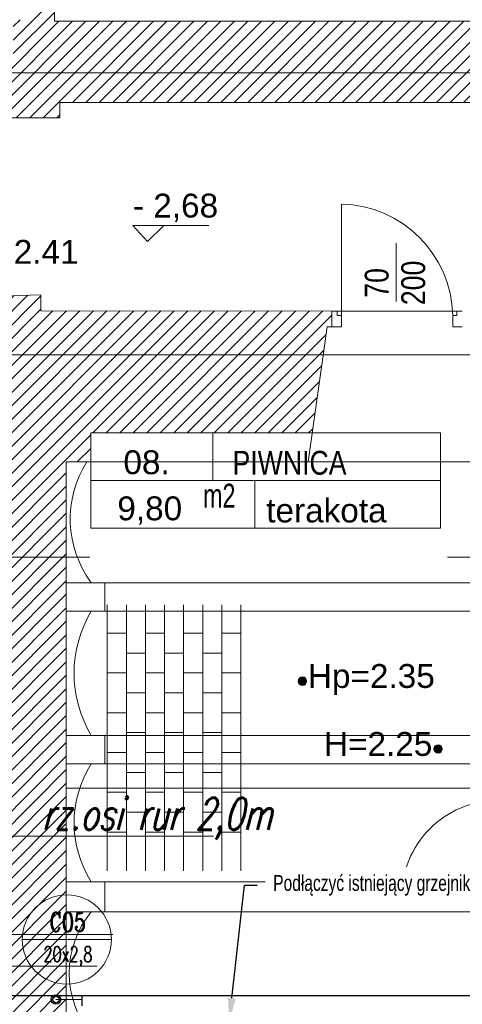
# Model space of a CAD drawing. Header units: millimetres. Extents: x -573548 to 674770, y -210017 to -47794.
# Tile 78 of 234: x 89544 to 92327, y -104339 to -98148. Entities that reach past the tile are written whole.
import ezdxf
from ezdxf import colors
from ezdxf.entities.mleader import LeaderData, LeaderLine
from ezdxf.enums import TextEntityAlignment as Align
from ezdxf.lldxf.tags import DXFTag
from ezdxf.math import Vec2, Vec3

# ---------------------------------------------------------------- set-up
doc = ezdxf.new("R2010")
doc.units = ezdxf.units.MM
doc.layers.add('__S_WM_OPIS', color=151, linetype='Continuous')
for name, color, linetype, lineweight in [('_S_CO_OPIS_PION', 7, 'Continuous', 13), ('A.02 RZUT PIWNICY_is$0$A-DRZWI_Nr_pióra__9', 8, 'Continuous', 9), ('A.02 RZUT PIWNICY_is$0$A-OPISY-2_Nr_pióra__2', 8, 'Continuous', 9), ('A.02 RZUT PIWNICY_is$0$A-OPISY-3_Nr_pióra__6', 8, 'Continuous', 9), ('A.02 RZUT PIWNICY_is$0$A-WYSOKOSCI_Nr_pióra__7', 8, 'Continuous', 9), ('A.02 RZUT PIWNICY_is$0$DIM MALY_Nr_pióra__8', 8, 'Continuous', 9), ('A.02 RZUT PIWNICY_is$0$DRZWI_Nr_pióra__41', 8, 'Continuous', 9), ('A.02 RZUT PIWNICY_is$0$HATCH_Nr_pióra__18', 8, 'Continuous', 9), ('A.02 RZUT PIWNICY_is$0$Koty_Nr_pióra__1', 8, 'Continuous', 9), ('A.02 RZUT PIWNICY_is$0$Koty_Nr_pióra__61', 8, 'Continuous', 9), ('A.02 RZUT PIWNICY_is$0$linia nadproza_Nr_pióra__1', 8, 'Continuous', 9), ('A.02 RZUT PIWNICY_is$0$opisy inne_Nr_pióra__1', 8, 'Continuous', 9), ('A.02 RZUT PIWNICY_is$0$POSADZKI_Nr_pióra__18', 8, 'Continuous', 9), ('A.02 RZUT PIWNICY_is$0$strop_cieniej_Nr_pióra__1', 8, 'Continuous', 9), ('A.02 RZUT PIWNICY_is$0$strop_Nr_pióra__1', 8, 'Continuous', 9), ('A.02 RZUT PIWNICY_is$0$Structural - Bearing_Nr_pióra__21', 8, 'Continuous', 9), ('A.02 RZUT PIWNICY_is$0$Structural - Grid', 8, 'Continuous', 9), ('A.02 RZUT PIWNICY_is$0$Structural - Grid_Nr_pióra__17', 8, 'Continuous', 9), ('FLUID-Zasilanie', 7, 'Continuous', 30), ('GB - OPISY', 7, 'Continuous', 13), ('IS_Przyłącza_o.p._Powrót', 142, 'DASH', 18)]:
    doc.layers.add(name, color=color, linetype=linetype, lineweight=lineweight)
doc.layers.add('IS_Zasilanie', color=1, linetype='SOLID', lineweight=30, true_color=0xff0000)
doc.styles.add('A.02 RZUT PIWNICY_is$0$STYL_AUTOMATYCZNY_1', font='arial.ttf')
doc.styles.add('A.02 RZUT PIWNICY_is$0$STYL_AUTOMATYCZNY_4', font='arial.ttf', dxfattribs={"width": 0.8})
doc.styles.add('A.02 RZUT PIWNICY_is$0$STYL_AUTOMATYCZNY_5', font='arial.ttf', dxfattribs={"width": 0.7})
doc.styles.add('JOLA_S', font='romans.shx', dxfattribs={"width": 0.7, "oblique": 15})
doc.styles.add('JOLARD', font='complex.shx', dxfattribs={"width": 0.7})
doc.styles.add('WĄSKI 2', font='arial.ttf', dxfattribs={"width": 0.7})
tags = doc.linetypes.add('DASH', pattern=[15, 10, -5]).pattern_tags.tags
tags[6:7] = [DXFTag(74, 4), DXFTag(75, 0), DXFTag(340, '0'), DXFTag(46, 0.0), DXFTag(50, 0.0), DXFTag(44, 0.0), DXFTag(45, 0.0)]
tags[4:5] = [DXFTag(74, 4), DXFTag(75, 0), DXFTag(340, '0'), DXFTag(46, 0.0), DXFTag(50, 0.0), DXFTag(44, 0.0), DXFTag(45, 0.0)]
tags = doc.linetypes.add('SOLID', pattern=[10, 10, 0]).pattern_tags.tags
tags[6:7] = [DXFTag(74, 4), DXFTag(75, 0), DXFTag(340, '0'), DXFTag(46, 0.0), DXFTag(50, 0.0), DXFTag(44, 0.0), DXFTag(45, 0.0)]
tags[4:5] = [DXFTag(74, 4), DXFTag(75, 0), DXFTag(340, '0'), DXFTag(46, 0.0), DXFTag(50, 0.0), DXFTag(44, 0.0), DXFTag(45, 0.0)]
pattern_1 = [(45, (0, 0), (-42.426407, 42.426407), [])]

# ---------------------------------------------------------------- blocks, each defined once
blk = doc.blocks.new('A.02 RZUT PIWNICY_is$0$Standardowy znacznik osi_3')
at = {"layer": 'A.02 RZUT PIWNICY_is$0$Structural - Grid_Nr_pióra__17'}
blk.add_line((2962.2, 0), (40906.6, 0), dxfattribs=at)
at = {"layer": 'A.02 RZUT PIWNICY_is$0$Structural - Grid_Nr_pióra__17', "style": 'A.02 RZUT PIWNICY_is$0$STYL_AUTOMATYCZNY_1'}
for tag, p in [('AC_MarkerText_1_0', (-250, -335)), ('AC_MarkerText_1_1', (44118.7, -335))]:
    blk.add_attdef(tag, text='', height=350, rotation=180, dxfattribs=at).set_placement(p, align=Align.TOP_CENTER)
blk = doc.blocks.new('A.02 RZUT PIWNICY_is$0$Standardowy znacznik osi_4')
at = {"layer": 'A.02 RZUT PIWNICY_is$0$Structural - Grid_Nr_pióra__17'}
blk.add_line((1000, 0), (42868.7, 0), dxfattribs=at)
at = {"layer": 'A.02 RZUT PIWNICY_is$0$Structural - Grid_Nr_pióra__17', "style": 'A.02 RZUT PIWNICY_is$0$STYL_AUTOMATYCZNY_1'}
for tag, p in [('AC_MarkerText_1_0', (-250, -335)), ('AC_MarkerText_1_1', (44118.7, -335))]:
    blk.add_attdef(tag, text='', height=350, rotation=180, dxfattribs=at).set_placement(p, align=Align.TOP_CENTER)
blk = doc.blocks.new('A.02 RZUT PIWNICY_is')
at = {"layer": 'A.02 RZUT PIWNICY_is$0$A-WYSOKOSCI_Nr_pióra__7'}
for points in [[(91918.2, -102307.8, 1), (91864.8, -102307.8, 1)], [(92771.6, -102733.8, 1), (92718.2, -102733.8, 1)]]:
    blk.add_hatch(color=256, dxfattribs=at).paths.add_polyline_path(points)
at = {"layer": 'A.02 RZUT PIWNICY_is$0$HATCH_Nr_pióra__18'}
h = blk.add_hatch(dxfattribs=at)
h.set_pattern_fill('Common_Brick_0001', color=256, style=0, pattern_type=2)
h.set_pattern_definition(pattern_1)
h.paths.add_polyline_path([(90073.4, -98148.1), (90073.4, -98428.1), (89933.4, -98428.1), (89933.4, -98161.4), (89933.4, -98148.1), (89372.3, -98148.1), (89357.3, -98658.1), (89457.3, -98658.1), (89457.3, -98766.1), (90367.3, -98766.1), (90367.3, -98668.1), (94952.3, -98668.1), (94952.3, -98158.1), (90332.4, -98158.1), (90332.4, -97048.1), (90202.4, -97048.1), (90202.4, -98148.1)])
h = blk.add_hatch(dxfattribs=at)
h.set_pattern_fill('Common_Brick_0001', color=256, style=0, pattern_type=2)
h.set_pattern_definition(pattern_1)
h.paths.add_polyline_path([(89197.1, -104413.1), (89177.3, -105255.8), (89177.3, -105405.8), (89177.3, -105471.8), (89177.3, -105578.2), (90487.3, -105578.2), (90487.3, -105471.9), (90487.3, -105255.8), (90407.3, -104600.2), (90407.3, -104100.2), (90407.3, -103900.2), (90407.3, -101528.1), (90407.3, -100928.1), (90560.7, -100928.1), (90560.7, -100745.8), (91953, -100745.8), (92047.3, -100080.1), (92076.9, -100080.1), (92076.9, -99980.1), (90247.3, -99978.1), (90247.3, -99878.1), (89347.3, -99908.1), (89347.3, -100028.1), (89257.3, -100028.1), (89257.3, -100933.1), (89547.3, -100933.1), (89525.3, -101528.1), (89508, -101998.7), (89956.3, -101998.7), (89956.3, -102598.7), (89485.9, -102598.7), (89477.3, -102833.1), (89397.3, -102833.1), (89397.3, -102933.1), (89473.6, -102933.1), (89464.1, -103900.2), (89462.1, -104100.2), (89459, -104413.1), (89459, -104413.2)])
at = {"layer": 'A.02 RZUT PIWNICY_is$0$A-DRZWI_Nr_pióra__9'}
blk.add_line((92482.4, -99920.1), (92482.4, -99554.1), dxfattribs=at)
for points in [[(92137.3, -100007.2), (92137.5, -99307.2, -0.400852), (92837.3, -100007.1)], [(93118.8, -103668.1), (92516.9, -103668.1, -0.416817), (93118.8, -103058.1)]]:
    blk.add_lwpolyline(points, format="xyb", dxfattribs=at)
at = {"layer": 'A.02 RZUT PIWNICY_is$0$A-OPISY-3_Nr_pióra__6'}
for p, q in [((91328.6, -100745.8), (91328.6, -101045.9)), ((90560.7, -101045.9), (92760.7, -101045.9)), ((91592.3, -101045.9), (91592.3, -101345.9))]:
    blk.add_line(p, q, dxfattribs=at)
blk.add_lwpolyline([(90560.7, -101345.9), (90560.7, -100745.8), (92760.7, -100745.8), (92760.7, -101345.9)], close=True, dxfattribs=at)
at = {"layer": 'A.02 RZUT PIWNICY_is$0$A-WYSOKOSCI_Nr_pióra__7'}
for centre in [(91891.5, -102307.8), (92744.9, -102733.8)]:
    blk.add_circle(centre, 26.7, dxfattribs=at)
at = {"layer": 'A.02 RZUT PIWNICY_is$0$DIM MALY_Nr_pióra__8'}
for p, q in [((89436.9, -101528.1), (90555.2, -101528.1)), ((92803.9, -101528.1), (93399.4, -101528.1)), ((93502.1, -102979.9), (90407.3, -102979.9)), ((89329.8, -103900.2), (90700.7, -103900.2)), ((89329.3, -104100.2), (90601, -104100.2))]:
    blk.add_line(p, q, dxfattribs=at)
at = {"layer": 'A.02 RZUT PIWNICY_is$0$DRZWI_Nr_pióra__41'}
for points in [[(92077.5, -99980.1), (92111.5, -99980.1), (92111.5, -100007.1), (92137.3, -100007.1), (92137.3, -100080.1), (92077.3, -100080.1)], [(92897, -99980.1), (92863, -99980.1), (92863, -100007.1), (92837.3, -100007.1), (92837.3, -100080.1), (92897.2, -100080.1)]]:
    blk.add_lwpolyline(points, dxfattribs=at)
at = {"layer": 'A.02 RZUT PIWNICY_is$0$Koty_Nr_pióra__1'}
blk.add_lwpolyline([(91303.6, -99442.4), (90826.3, -99442.4), (90917.5, -99542), (91019.6, -99442.4)], dxfattribs=at)
at = {"layer": 'A.02 RZUT PIWNICY_is$0$linia nadproza_Nr_pióra__1'}
blk.add_line((91927.3, -100928.1), (92977.3, -100928.1), dxfattribs=at)
at = {"layer": 'A.02 RZUT PIWNICY_is$0$POSADZKI_Nr_pióra__18'}
for p, q in [((90665, -101828.1), (90665, -103500.6)), ((90785, -101828.1), (90785, -103500.6)), ((90905, -101828.1), (90905, -103500.6)), ((91025, -101828.1), (91025, -103500.6)), ((91145, -101828.1), (91145, -103500.6)), ((91265, -101828.1), (91265, -103500.6)), ((91385, -101828.1), (91385, -103500.6)), ((91505, -101828.1), (91505, -103500.6)), ((90665, -102006), (90785, -102006)), ((90905, -102006), (91025, -102006)), ((91145, -102006), (91265, -102006)), ((91385, -102006), (91505, -102006)), ((90785, -102131), (90905, -102131)), ((91025, -102131), (91145, -102131)), ((91265, -102131), (91385, -102131)), ((90665, -102256), (90785, -102256)), ((90905, -102256), (91025, -102256)), ((91145, -102256), (91265, -102256)), ((91385, -102256), (91505, -102256)), ((90785, -102381), (90905, -102381)), ((91025, -102381), (91145, -102381)), ((91265, -102381), (91385, -102381)), ((90665, -102506), (90785, -102506)), ((90905, -102506), (91025, -102506)), ((91145, -102506), (91265, -102506)), ((91385, -102506), (91505, -102506)), ((90785, -102631), (90905, -102631)), ((91025, -102631), (91145, -102631)), ((91265, -102631), (91385, -102631)), ((90665, -102756), (90785, -102756)), ((90905, -102756), (91025, -102756)), ((91145, -102756), (91265, -102756)), ((91385, -102756), (91505, -102756)), ((90785, -102881), (90905, -102881)), ((91025, -102881), (91145, -102881)), ((91265, -102881), (91385, -102881)), ((90665, -103006), (90785, -103006)), ((90905, -103006), (91025, -103006)), ((91145, -103006), (91265, -103006)), ((91385, -103006), (91505, -103006)), ((90785, -103131), (90905, -103131)), ((91025, -103131), (91145, -103131)), ((91265, -103131), (91385, -103131)), ((90665, -103256), (90785, -103256)), ((90905, -103256), (91025, -103256)), ((91145, -103256), (91265, -103256)), ((91385, -103256), (91505, -103256))]:
    blk.add_line(p, q, dxfattribs=at)
at = {"layer": 'A.02 RZUT PIWNICY_is$0$strop_cieniej_Nr_pióra__1'}
for p, q in [((92111.5, -99980.1), (92863, -99980.1)), ((90407.3, -101688.1), (94837.3, -101688.1)), ((90407.3, -101868.1), (94837.3, -101868.1)), ((90407.3, -102648.1), (94837.3, -102648.1)), ((90407.3, -102828.1), (94837.3, -102828.1)), ((90407.3, -103568.1), (94837.3, -103568.1)), ((90407.3, -103758.1), (94837.3, -103758.1))]:
    blk.add_line(p, q, dxfattribs=at)
at = {"layer": 'A.02 RZUT PIWNICY_is$0$strop_Nr_pióra__1'}
blk.add_lwpolyline([(90563.8, -104530.1, -0.358017), (90564.1, -103758.1), (90649.4, -103758.1), (90649.4, -103568.1), (90564.1, -103568.1, -0.292831), (90564.1, -102828.1), (90649.4, -102828.1), (90649.4, -102648.1), (90564.1, -102648.1, -0.277461), (90564.1, -101868.1), (90649.4, -101868.1), (90649.4, -101688.1), (90564.1, -101688.1, -0.310778), (90536.6, -100928.1)], format="xyb", dxfattribs=at)
at = {"layer": 'A.02 RZUT PIWNICY_is$0$Structural - Bearing_Nr_pióra__21'}
for p, q in [((90332.4, -98158.1), (90332.4, -97048.1)), ((94952.3, -98158.1), (90332.4, -98158.1)), ((90367.3, -98668.1), (94797.3, -98668.1)), ((90367.3, -98766.1), (90367.3, -98668.1)), ((89457.3, -98766.1), (90367.3, -98766.1)), ((89347.3, -99908.1), (90247.3, -99878.1)), ((90247.3, -99878.1), (90247.3, -99978.1)), ((90247.3, -99978.1), (92076.9, -99980.1)), ((92076.9, -100080.1), (92076.9, -99980.1)), ((91927.3, -100928.1), (92047.3, -100080.1)), ((92076.9, -100080.1), (92047.3, -100080.1)), ((90407.3, -104600.2), (90407.3, -100928.1)), ((90407.3, -100928.1), (91927.3, -100928.1))]:
    blk.add_line(p, q, dxfattribs=at)
at = {"layer": 'A.02 RZUT PIWNICY_is$0$Structural - Grid', "zscale": 1000, "rotation": 180}
for name, p in [('A.02 RZUT PIWNICY_is$0$Standardowy znacznik osi_4', (121683.4, -98482.5)), ('A.02 RZUT PIWNICY_is$0$Standardowy znacznik osi_3', (121683.4, -100254.9))]:
    blk.add_blockref(name, p, dxfattribs=at)
at = {"layer": 'A.02 RZUT PIWNICY_is$0$A-OPISY-2_Nr_pióra__2', "char_height": 150}
for s, insert, attachment_point, style in [('\\A1;{\\pql;\\fArial|b0|i0|c238|p0;\\W1.000000;08.}', (90766.3, -101007.9), 7, 'A.02 RZUT PIWNICY_is$0$STYL_AUTOMATYCZNY_1'), ('\\A1;{\\pql;\\fArial|b0|i0|c238|p0;\\W0.800000;PIWNICA}', (91452.3, -101011.2), 7, 'A.02 RZUT PIWNICY_is$0$STYL_AUTOMATYCZNY_4'), ('\\A1;{\\pql;\\fArial|b0|i0|c238|p0;\\W0.700000;m2}', (91267.1, -101065.9), 1, 'A.02 RZUT PIWNICY_is$0$STYL_AUTOMATYCZNY_5'), ('\\A1;{\\pql;\\fArial|b0|i0|c238|p0;\\W1.000000;terakota}', (91664.3, -101311.1), 7, 'A.02 RZUT PIWNICY_is$0$STYL_AUTOMATYCZNY_1'), ('\\A1;{\\pql;\\fArial|b0|i0|c238|p0;\\W1.000000;9,80}', (90728, -101323.6), 7, 'A.02 RZUT PIWNICY_is$0$STYL_AUTOMATYCZNY_1')]:
    blk.add_mtext(s, dxfattribs=dict(at, insert=insert, attachment_point=attachment_point, style=style))
at = {"layer": 'A.02 RZUT PIWNICY_is$0$A-WYSOKOSCI_Nr_pióra__7', "char_height": 150, "style": 'A.02 RZUT PIWNICY_is$0$STYL_AUTOMATYCZNY_1'}
for s, insert, attachment_point in [('\\A1;{\\pqc;\\fArial|b0|i0|c238|p0;\\W1.000000;Hp=2.41}', (90085.4, -99630.6), 5), ('\\A1;{\\pqc;\\fArial|b0|i0|c238|p0;\\W1.000000;Hp=2.35}', (92325.3, -102297.4), 5), ('\\A1;{\\pql;\\fArial|b0|i0|c238|p0;\\W1.000000;H=2.25}', (92027.5, -102779.2), 7)]:
    blk.add_mtext(s, dxfattribs=dict(at, insert=insert, attachment_point=attachment_point))
at = {"layer": 'A.02 RZUT PIWNICY_is$0$Koty_Nr_pióra__61', "insert": (90826.2, -99419.9), "char_height": 150, "attachment_point": 7, "style": 'A.02 RZUT PIWNICY_is$0$STYL_AUTOMATYCZNY_1'}
blk.add_mtext('\\A1;{\\pql;\\fArial|b0|i0|c238|p0;\\W1.000000;- 2,68}', dxfattribs=at)
at = {"layer": 'A.02 RZUT PIWNICY_is$0$opisy inne_Nr_pióra__1', "char_height": 150, "attachment_point": 5, "rotation": 90, "style": 'A.02 RZUT PIWNICY_is$0$STYL_AUTOMATYCZNY_4'}
for s, insert in [('\\A1;{\\pqc;\\fArial|b0|i0|c238|p0;\\W0.800000;200}', (92589.6, -99803.1)), ('\\A1;{\\pqc;\\fArial|b0|i0|c238|p0;\\W0.800000;70}', (92359.8, -99803.1))]:
    blk.add_mtext(s, dxfattribs=dict(at, insert=insert))

msp = doc.modelspace()

# ---------------------------------------------------------------- linework, layer by layer
at = {"layer": '_S_CO_OPIS_PION', "lineweight": 9, "ltscale": 50}
msp.add_line((89559.9, -103931.7, 0), (90120.3, -103931.7, 0), dxfattribs=at)
msp.add_circle((89840.1, -103931.7, 0), 280.2, dxfattribs=at)
at = {"layer": 'FLUID-Zasilanie', "color": 11, "linetype": 'Continuous'}
for centre, radius in [((89771.5, -104309, 0), 30), ((89772, -104309), 20)]:
    msp.add_circle(centre, radius, dxfattribs=at)
at = {"layer": 'IS_Przyłącza_o.p._Powrót', "ltscale": 30}
msp.add_lwpolyline([(89772, -104309), (89937, -104309)], dxfattribs=at)
at = {"layer": 'IS_Zasilanie', "ltscale": 10, "elevation": 0}
msp.add_lwpolyline([(82559.7, -104283.1), (89937, -104283.1)], dxfattribs=at)

# ---------------------------------------------------------------- block references
at = {"ltscale": 10}
msp.add_blockref('A.02 RZUT PIWNICY_is', (-570.2, 0), dxfattribs=at)

# ---------------------------------------------------------------- texts
at = {"layer": '_S_CO_OPIS_PION', "lineweight": 9, "ltscale": 50, "style": 'JOLARD', "width": 0.7}
for s, height, p in [('CO5', 120, (89845.3, -103822.1, 0)), ('20x2,8', 96, (89847, -104024, 0))]:
    msp.add_text(s, height=height, dxfattribs=at).set_placement(p, align=Align.MIDDLE_CENTER)

# ---------------------------------------------------------------- next in the draw order: leaders
at = {"layer": '__S_WM_OPIS'}
ml = msp.add_multileader_mtext('Standard', dxfattribs=at)
ml.set_content('Podłączyć istniejący grzejnik', color=256, style='WĄSKI 2')
ml.set_leader_properties()
ml.build(insert=Vec2(0, 0))
ml.multileader.update_dxf_attribs({"has_text_frame": 1, "dogleg_length": 100, "arrow_head_size": 150})
ctx = ml.context
ctx.base_point, ctx.char_height, ctx.arrow_head_size, ctx.landing_gap_size, ctx.plane_origin = Vec3(90588.6, -103591), 100, 150, 100, Vec3(84807.6, -105476.9)
notes = []
notes.append((ctx, [(0, (1, 1, 0), (90958.1, -103591), (1, 0), 80, [(0, [(90861.4, -104449.2)], 0, [])])]))
ctx.mtext.insert, ctx.mtext.flow_direction = Vec3(91138.1, -103526.3), 5
ctx.mtext.has_bg_fill, ctx.mtext.bg_color, ctx.mtext.bg_scale_factor, ctx.mtext.bg_transparency, ctx.mtext.use_window_bg_color = 1, -1027028792, 1.5, 0, 1
for ctx, leaders in notes:
    for number, flags, end, landing, length, lines in leaders:
        leader = LeaderData()
        leader.index, (leader.has_last_leader_line, leader.has_dogleg_vector, leader.attachment_direction) = number, flags
        leader.last_leader_point, leader.dogleg_vector, leader.dogleg_length = Vec3(end), Vec3(landing), length
        for number, points, colour, breaks in lines:
            line = LeaderLine()
            line.index, line.vertices, line.color, line.breaks = number, Vec3.list(points), colors.encode_raw_color(colour), breaks
            leader.lines.append(line)
        ctx.leaders.append(leader)

# ---------------------------------------------------------------- next in the draw order: linework, layer by layer
at = {"layer": 'IS_Zasilanie', "ltscale": 10, "elevation": 0}
msp.add_lwpolyline([(89937, -104348.5), (89937, -104283.1), (95374.5, -104283.1)], dxfattribs=at)

# ---------------------------------------------------------------- next in the draw order: leaders
at = {"layer": 'GB - OPISY'}
ml = msp.add_multileader_mtext('Standard', dxfattribs=at)
ml.set_content('rz.osi rur 2,0m', color=256, style='JOLA_S')
ml.set_leader_properties(color=256, linetype='ByLayer', lineweight=-1)
ml.build(insert=Vec2(0, 0))
ml.multileader.update_dxf_attribs({"text_left_attachment_type": 6, "text_right_attachment_type": 6, "dogleg_length": 30, "arrow_head_size": 150})
ctx = ml.context
ctx.base_point, ctx.char_height, ctx.arrow_head_size, ctx.landing_gap_size, ctx.plane_origin, ctx.plane_x_axis = Vec3(89453, -103281.8, 0), 200, 150, 30, Vec3(98818.9, -96177.8, 0), Vec3(-1, 0)
ctx.left_attachment, ctx.right_attachment, ctx.text_align_type, ctx.attachment_type = 6, 6, 2, 2
notes = []
notes.append((ctx, [(0, (1, 1, 0), (89423, -103281.8, 0), (1, 0), 30, [(0, [(89049.5, -104283.1, 0)], 256, [])])]))
ctx.mtext.insert, ctx.mtext.alignment, ctx.mtext.flow_direction = Vec3(91129.5, -103041.8, 0), 3, 5
for ctx, leaders in notes:
    for number, flags, end, landing, length, lines in leaders:
        leader = LeaderData()
        leader.index, (leader.has_last_leader_line, leader.has_dogleg_vector, leader.attachment_direction) = number, flags
        leader.last_leader_point, leader.dogleg_vector, leader.dogleg_length = Vec3(end), Vec3(landing), length
        for number, points, colour, breaks in lines:
            line = LeaderLine()
            line.index, line.vertices, line.color, line.breaks = number, Vec3.list(points), colors.encode_raw_color(colour), breaks
            leader.lines.append(line)
        ctx.leaders.append(leader)

doc.saveas('drawing.dxf')
